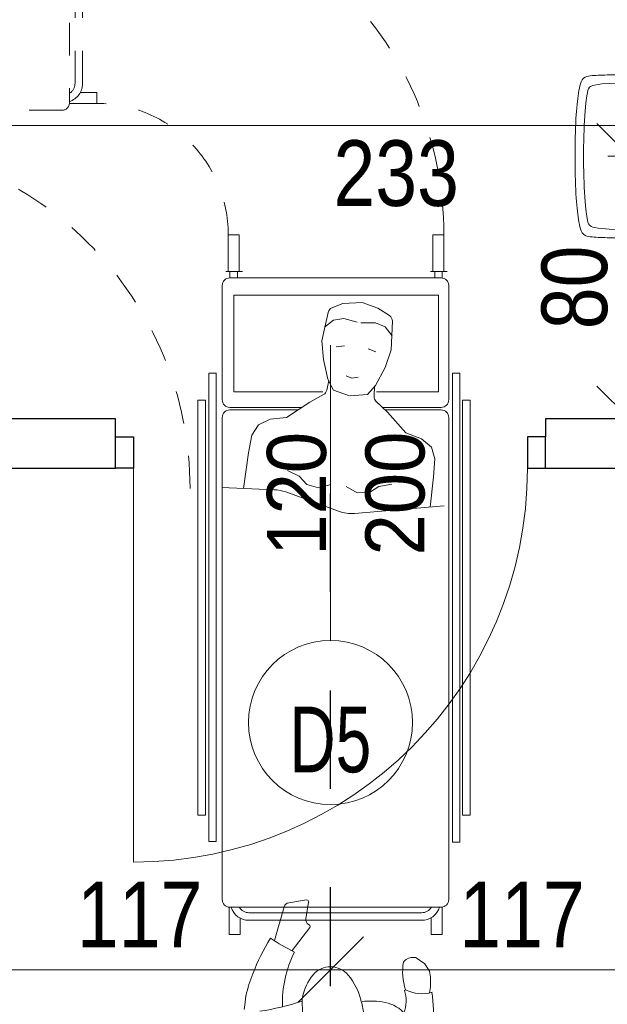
# Model space of a CAD drawing. Header units: centimetres. Extents: x -1631 to 1829, y -257 to 3158.
# Tile 111 of 129: x 319 to 498, y 2446 to 2746. Entities that reach past the tile are written whole.
import ezdxf

# ---------------------------------------------------------------- set-up
doc = ezdxf.new("R2010")
doc.units = ezdxf.units.CM
doc.linetypes.add('Dash', pattern=[60, 30, -30])
doc.linetypes.add('Kreska', pattern=[20, 10, -10])
for name, color, linetype, lineweight in [('A-ANNO-DIMS', 211, 'Continuous', 13), ('A-ANNO-DIMS-100', 211, 'Continuous', 13), ('A-ANNO-NOTE', 131, 'Continuous', 9), ('A-AREA-IDEN', 2, 'Continuous', 13), ('A-DETL', 90, 'Continuous', 9), ('A-DETL-GENF', 92, 'Continuous', 9), ('A-DETL-MEDM', 33, 'Continuous', 13), ('A-DOOR', 31, 'Continuous', 13), ('A-GENM-HDLN', 13, 'Kreska', 9), ('A-WALL', 113, 'Continuous', 13), ('P-SANR-FIXT', 6, 'Continuous', 9), ('Q-SPCQ', 91, 'Continuous', 9), ('Q-SPCQ-HDLN', 91, 'Kreska', 9)]:
    doc.layers.add(name, color=color, linetype=linetype, lineweight=lineweight)
doc.styles.add('Arial', font='arial.ttf', dxfattribs={"width": 0.9, "height": 18})
doc.styles.add('Arial Narrow_5', font='ARIALN.TTF', dxfattribs={"height": 20})
doc.styles.add('Arial_1', font='arial.ttf', dxfattribs={"width": 0.7, "height": 20})
doc.styles.add('Arial_11', font='arial.ttf', dxfattribs={"width": 0.85, "height": 23})
doc.dimstyles.new('Diagonal_1_100__0__wewnętrzne', dxfattribs={"dimscale": 30.48, "dimtxt": 20.468619, "dimasz": 0.656168, "dimexe": 0.164042, "dimexo": 0.0625, "dimgap": 0.032808, "dimtad": 1, "dimdec": 0, "dimdsep": 46, "dimtxsty": 'Arial Narrow_5', "dimblk1": 'OBLIQUE', "dimblk2": 'OBLIQUE', "dimsah": 1, "dimcen": 0.09, "dimazin": 0, "dimtfac": 1, "dimtdec": 4, "dimtix": 1, "dimtmove": 0, "dimatfit": 3, "dimfxl": 0.164042, "dimfxlon": 1, "dimtvp": 1, "dimtolj": 1, "dimtzin": 0, "dimarcsym": 2})
doc.dimstyles.new('Diagonal_1_100__0__wewnętrzne_2', dxfattribs={"dimscale": 30.48, "dimtxt": 20.468619, "dimasz": 0.656168, "dimexe": 0.164042, "dimexo": 0.0625, "dimgap": 0.032808, "dimtad": 1, "dimdec": 0, "dimdsep": 46, "dimtxsty": 'Arial Narrow_5', "dimblk1": 'OBLIQUE', "dimblk2": 'OBLIQUE', "dimsah": 1, "dimcen": 0.09, "dimazin": 0, "dimtfac": 1, "dimtdec": 4, "dimtix": 1, "dimtmove": 2, "dimatfit": 3, "dimfxl": 0.164042, "dimfxlon": 1, "dimtvp": 1, "dimtolj": 1, "dimtzin": 0, "dimarcsym": 2})

# ---------------------------------------------------------------- blocks, each defined once
blk = doc.blocks.new('DRZWI 1S - automatyczna etykieta - Drzwi 120-2381448-6_piętro IV __13_80 m_ - stan projektowany')
at = {"layer": 'A-DETL-GENF'}
for p, q in [((-65.5, 7.5), (-65.5, -2)), ((-60, 7.5), (-65.5, 7.5)), ((-60, -2), (-60, 7.5)), ((65.5, 7.5), (60, 7.5)), ((60, 7.5), (60, -2)), ((65.5, -2), (65.5, 7.5)), ((-65.5, -2), (-60, -2)), ((60, -2), (65.5, -2))]:
    blk.add_line(p, q, dxfattribs=at)
at = {"layer": 'A-DETL-MEDM', "lineweight": 25}
for p, q in [((-60, 7.5), (-65.5, 7.5)), ((-65.5, 7.5), (-65.5, -2)), ((-60, -2), (-60, 7.5)), ((60, -2), (60, 7.5)), ((60, 7.5), (65.5, 7.5)), ((65.5, 7.5), (65.5, -2)), ((-65.5, -2), (-60, -2)), ((65.5, -2), (60, -2))]:
    blk.add_line(p, q, dxfattribs=at)
at = {"layer": 'A-DOOR'}
blk.add_line((60, 7.5), (60, 127.5), dxfattribs=at)
blk.add_arc((60, 7.5), 120, 90, 180, dxfattribs=at)
blk = doc.blocks.new('Umywalka koło Nova Pro - Pro 50-1205816-6_piętro IV __13_80 m_ - stan projektowany')
at = {"layer": 'P-SANR-FIXT'}
for p, q in [((8.45, 47.97), (10.4, 48)), ((10.4, 48), (8.45, 47.97)), ((10.4, 48), (14.63, 48)), ((14.63, 48), (10.4, 48)), ((14.63, 48), (16.55, 47.97)), ((16.55, 47.97), (14.63, 48)), ((-11.6, 44.96), (-11.26, 45.47)), ((-11.26, 45.47), (-11.6, 44.96)), ((-11.26, 45.47), (-10.8, 45.84)), ((-10.8, 45.84), (-11.26, 45.47)), ((-10.8, 45.84), (-10.24, 46.11)), ((-10.24, 46.11), (-10.8, 45.84)), ((-10.24, 46.11), (-9.61, 46.32)), ((-9.61, 46.32), (-10.24, 46.11)), ((-9.61, 46.32), (-8.94, 46.51)), ((-8.94, 46.51), (-9.61, 46.32)), ((-8.94, 46.51), (-8.25, 46.64)), ((-8.25, 46.64), (-8.94, 46.51)), ((-8.25, 46.64), (-7.5, 46.8)), ((-7.5, 46.8), (-8.25, 46.64)), ((-7.5, 46.8), (-6.73, 46.91)), ((-6.73, 46.91), (-7.5, 46.8)), ((-6.73, 46.91), (-5.93, 47.04)), ((-5.93, 47.04), (-6.73, 46.91)), ((-5.93, 47.04), (-5.1, 47.15)), ((-5.1, 47.15), (-5.93, 47.04)), ((-5.1, 47.15), (-4.2, 47.25)), ((-4.2, 47.25), (-5.1, 47.15)), ((-4.2, 47.25), (-3.27, 47.36)), ((-3.27, 47.36), (-4.2, 47.25)), ((-3.27, 47.36), (-2.28, 47.44)), ((-2.28, 47.44), (-3.27, 47.36)), ((-2.28, 47.44), (-1.24, 47.52)), ((-1.24, 47.52), (-2.28, 47.44)), ((-1.4, 44.94), (3.1, 45.18)), ((-1.24, 47.52), (-0.15, 47.63)), ((-0.15, 47.63), (-1.24, 47.52)), ((-0.15, 47.63), (1.05, 47.71)), ((1.05, 47.71), (-0.15, 47.63)), ((1.05, 47.71), (2.3, 47.76)), ((2.3, 47.76), (1.05, 47.71)), ((2.3, 47.76), (3.66, 47.84)), ((3.66, 47.84), (2.3, 47.76)), ((3.1, 45.18), (7.6, 45.31)), ((3.66, 47.84), (5.12, 47.89)), ((5.12, 47.89), (3.66, 47.84)), ((5.12, 47.89), (6.72, 47.95)), ((6.72, 47.95), (5.12, 47.89)), ((6.72, 47.95), (8.45, 47.97)), ((8.45, 47.97), (6.72, 47.95)), ((7.6, 45.31), (9.86, 45.39)), ((9.86, 45.39), (11.04, 45.42)), ((11.04, 45.42), (11.7, 45.42)), ((11.7, 45.42), (12.5, 45.44)), ((12.5, 45.44), (13.3, 45.42)), ((13.3, 45.42), (13.99, 45.42)), ((13.99, 45.42), (15.14, 45.39)), ((15.14, 45.39), (17.4, 45.31)), ((16.55, 47.97), (18.31, 47.95)), ((18.31, 47.95), (16.55, 47.97)), ((17.4, 45.31), (21.9, 45.18)), ((18.31, 47.95), (19.88, 47.89)), ((19.88, 47.89), (18.31, 47.95)), ((19.88, 47.89), (21.34, 47.84)), ((21.34, 47.84), (19.88, 47.89)), ((21.34, 47.84), (22.7, 47.76)), ((22.7, 47.76), (21.34, 47.84)), ((21.9, 45.18), (26.4, 44.94)), ((22.7, 47.76), (23.98, 47.71)), ((23.98, 47.71), (22.7, 47.76)), ((23.98, 47.71), (25.15, 47.63)), ((25.15, 47.63), (23.98, 47.71)), ((25.15, 47.63), (26.24, 47.52)), ((26.24, 47.52), (25.15, 47.63)), ((26.24, 47.52), (27.31, 47.44)), ((27.31, 47.44), (26.24, 47.52)), ((27.31, 47.44), (28.29, 47.36)), ((28.29, 47.36), (27.31, 47.44)), ((28.29, 47.36), (29.23, 47.25)), ((29.23, 47.25), (28.29, 47.36)), ((29.23, 47.25), (30.1, 47.15)), ((30.1, 47.15), (29.23, 47.25)), ((30.1, 47.15), (30.93, 47.04)), ((30.93, 47.04), (30.1, 47.15)), ((30.93, 47.04), (31.76, 46.91)), ((31.76, 46.91), (30.93, 47.04)), ((31.76, 46.91), (32.5, 46.8)), ((32.5, 46.8), (31.76, 46.91)), ((32.5, 46.8), (33.25, 46.64)), ((33.25, 46.64), (32.5, 46.8)), ((33.25, 46.64), (33.97, 46.51)), ((33.97, 46.51), (33.25, 46.64)), ((33.97, 46.51), (34.63, 46.32)), ((34.63, 46.32), (33.97, 46.51)), ((34.63, 46.32), (35.24, 46.11)), ((35.24, 46.11), (34.63, 46.32)), ((35.24, 46.11), (35.8, 45.84)), ((35.8, 45.84), (35.24, 46.11)), ((35.8, 45.84), (36.28, 45.47)), ((36.28, 45.47), (35.8, 45.84)), ((36.28, 45.47), (36.6, 44.96)), ((36.6, 44.96), (36.28, 45.47)), ((-12.16, 41.58), (-12.14, 42.22)), ((-12.14, 42.22), (-12.08, 42.81)), ((-12.08, 42.81), (-12, 43.37)), ((-12, 43.37), (-11.92, 43.87)), ((-11.92, 43.87), (-11.82, 44.38)), ((-11.82, 44.38), (-11.71, 44.67)), ((-11.6, 44.96), (-11.79, 44.38)), ((-11.71, 44.67), (-11.6, 44.96)), ((-9.39, 40.94), (-9.21, 42.03)), ((-9.21, 42.03), (-9.05, 42.59)), ((-9.05, 42.59), (-8.86, 43.1)), ((-8.86, 43.1), (-8.7, 43.34)), ((-8.7, 43.34), (-8.51, 43.55)), ((-8.51, 43.55), (-8.03, 43.85)), ((-8.03, 43.85), (-7.53, 44.06)), ((-7.53, 44.06), (-6.97, 44.22)), ((-6.97, 44.22), (-5.88, 44.43)), ((-5.88, 44.43), (-3.64, 44.75)), ((-3.64, 44.75), (-1.4, 44.94)), ((26.4, 44.94), (28.64, 44.75)), ((28.64, 44.75), (30.88, 44.43)), ((30.88, 44.43), (31.97, 44.22)), ((31.97, 44.22), (32.53, 44.06)), ((32.53, 44.06), (33.06, 43.85)), ((33.06, 43.85), (33.54, 43.55)), ((33.54, 43.55), (33.73, 43.34)), ((33.73, 43.34), (33.86, 43.1)), ((33.86, 43.1), (34.07, 42.59)), ((34.07, 42.59), (34.21, 42.03)), ((34.21, 42.03), (34.39, 40.94)), ((36.6, 44.96), (36.82, 44.38)), ((36.82, 44.38), (36.92, 43.87)), ((36.92, 43.87), (37.03, 43.37)), ((37.03, 43.37), (37.08, 42.81)), ((37.08, 42.81), (37.14, 42.22)), ((37.14, 42.22), (37.16, 41.58)), ((-12.27, 38.89), (-12.24, 39.61)), ((-12.24, 39.61), (-12.22, 40.28)), ((-12.22, 40.28), (-12.19, 40.94)), ((-12.19, 40.94), (-12.16, 41.58)), ((-9.71, 37.56), (-9.53, 39.82)), ((-9.53, 39.82), (-9.39, 40.94)), ((34.39, 40.94), (34.53, 39.82)), ((34.53, 39.82), (34.71, 37.56)), ((37.16, 41.58), (37.19, 40.94)), ((37.19, 40.94), (37.22, 40.28)), ((37.22, 40.28), (37.24, 39.61)), ((37.24, 39.61), (37.27, 38.89)), ((-12.35, 36.65), (-12.32, 37.43)), ((-12.35, 35.88), (-12.35, 36.65)), ((-12.32, 37.43), (-12.3, 38.17)), ((-12.3, 38.17), (-12.27, 38.89)), ((-9.79, 35.32), (-9.71, 37.56)), ((12.5, 6), (12.5, 38)), ((34.71, 37.56), (34.82, 35.32)), ((37.27, 38.89), (37.3, 38.17)), ((37.3, 38.17), (37.32, 37.43)), ((37.32, 37.43), (37.35, 36.65)), ((37.35, 36.65), (37.35, 35.88)), ((-12.43, 32.39), (-12.4, 33.3)), ((-12.4, 33.88), (-12.38, 35.06)), ((-12.4, 33.3), (-12.4, 33.88)), ((-12.38, 35.06), (-12.35, 35.88)), ((-9.84, 33.06), (-9.79, 35.32)), ((-9.76, 28.56), (-9.84, 33.06)), ((34.84, 33.06), (34.76, 28.56)), ((34.82, 35.32), (34.84, 33.06)), ((37.35, 35.88), (37.38, 35.06)), ((37.38, 35.06), (37.4, 33.88)), ((37.4, 33.88), (37.43, 33.3)), ((37.43, 33.3), (37.43, 32.39)), ((-12.46, 30.5), (-12.43, 31.46)), ((-12.46, 29.49), (-12.46, 30.5)), ((-12.43, 31.46), (-12.43, 32.39)), ((37.43, 32.39), (37.46, 31.46)), ((37.46, 31.46), (37.46, 30.5)), ((37.46, 30.5), (37.48, 29.49)), ((-12.48, 27.81), (-12.46, 29.49)), ((-12.48, 26.13), (-12.48, 27.81)), ((-9.74, 27.87), (-9.76, 28.56)), ((-9.71, 27.55), (-9.74, 27.87)), ((-9.69, 27.15), (-9.71, 27.55)), ((-9.61, 26.27), (-9.69, 27.15)), ((34.69, 27.15), (34.63, 26.27)), ((34.71, 27.55), (34.69, 27.15)), ((34.74, 27.87), (34.71, 27.55)), ((34.76, 28.56), (34.74, 27.87)), ((37.48, 29.49), (37.48, 27.81)), ((37.48, 27.81), (37.51, 26.13)), ((-12.51, 24.3), (-12.48, 26.13)), ((-12.48, 22.27), (-12.51, 24.3)), ((-9.37, 24.54), (-9.61, 26.27)), ((-8.91, 22.86), (-9.37, 24.54)), ((20.01, 26), (5.01, 26)), ((34.37, 24.54), (33.91, 22.86)), ((34.63, 26.27), (34.37, 24.54)), ((37.51, 26.13), (37.51, 22.27)), ((-12.48, 19.98), (-12.48, 22.27)), ((-8.62, 22.03), (-8.91, 22.86)), ((-8.19, 21.26), (-8.62, 22.03)), ((-7.93, 20.91), (-8.19, 21.26)), ((33.19, 21.26), (32.93, 20.91)), ((33.62, 22.03), (33.19, 21.26)), ((33.91, 22.86), (33.62, 22.03)), ((37.51, 22.27), (37.48, 19.98)), ((-12.45, 17.35), (-12.48, 19.98)), ((-7.61, 20.62), (-7.93, 20.91)), ((-6.89, 20.14), (-7.61, 20.62)), ((-6.09, 19.8), (-6.89, 20.14)), ((-5.24, 19.53), (-6.09, 19.8)), ((-3.53, 19.16), (-5.24, 19.53)), ((-1.83, 18.89), (-3.53, 19.16)), ((1.66, 18.49), (-1.83, 18.89)), ((5.15, 18.2), (1.66, 18.49)), ((8.64, 18.06), (5.15, 18.2)), ((10.37, 18.01), (8.64, 18.06)), ((14.63, 18.01), (10.37, 18.01)), ((16.36, 18.06), (14.63, 18.01)), ((19.88, 18.2), (16.36, 18.06)), ((23.34, 18.49), (19.88, 18.2)), ((26.83, 18.89), (23.34, 18.49)), ((28.56, 19.16), (26.83, 18.89)), ((30.26, 19.53), (28.56, 19.16)), ((31.09, 19.8), (30.26, 19.53)), ((31.89, 20.14), (31.09, 19.8)), ((32.61, 20.62), (31.89, 20.14)), ((32.93, 20.91), (32.61, 20.62)), ((37.48, 19.98), (37.45, 17.35)), ((-12.4, 14.28), (-12.45, 17.35)), ((37.45, 17.35), (37.4, 14.28)), ((-12.32, 10.58), (-12.4, 14.28)), ((15.72, 12.02), (9.46, 12.02)), ((37.4, 14.28), (37.32, 10.58)), ((-12.19, 6), (-12.32, 10.58)), ((37.32, 10.58), (37.19, 6))]:
    blk.add_line(p, q, dxfattribs=at)
for centre, radius in [((12.51, 26), 3.92), ((12.51, 26), 2.28), ((12.5, 12.02), 1.72)]:
    blk.add_circle(centre, radius, dxfattribs=at)
blk = doc.blocks.new('Łóżko transportowe - łóżko PRAWY SKRĘT-2406520-6_piętro IV __13_80 m_ - stan projektowany')
at = {"layer": 'A-GENM-HDLN'}
for p, q in [((-149.44, -72.67), (-149.44, -77.72)), ((-146.11, -72.67), (-149.44, -72.67)), ((-146.11, -81.04), (-146.11, -72.67)), ((-152.16, -77.04), (-204.76, -77.04)), ((-152.16, -79.34), (-204.76, -79.34)), ((-210.71, -81.04), (-146.11, -81.04)), ((-144.01, -83.34), (-144.01, -230.22))]:
    blk.add_line(p, q, dxfattribs=at)
for centre, radius, start in [((-152.16, -82.79), 5.75, 17.7326), ((-152.16, -82.79), 3.45, 30.5058), ((-146.31, -83.34), 2.3, 0)]:
    blk.add_arc(centre, radius, start, 90, dxfattribs=at)
at = {"layer": 'Q-SPCQ'}
for p, q in [((-55.67, 38.72), (-55.67, 41.02)), ((-55.67, 41.02), (70.69, 41.02)), ((70.69, 41.02), (70.69, 38.72)), ((-63.94, 37.92), (-63.94, 35.62)), ((78.96, 37.92), (-63.94, 37.92)), ((70.69, 38.72), (-55.67, 38.72)), ((78.96, 35.62), (78.96, 37.92)), ((-106.11, 29.72), (-106.11, 33.03)), ((-106.11, 33.03), (-94.86, 33.03)), ((-94.86, 34.06), (-94.86, 29)), ((-90.67, 34.5), (-55.81, 34.5)), ((-63.94, 35.62), (78.96, 35.62)), ((-50.42, 34.5), (96.46, 34.5)), ((-23.49, 33.12), (-21.22, 5.81)), ((-94.86, 32.56), (-92.95, 32.56)), ((-94.86, 30.24), (-92.95, 30.24)), ((-92.97, -32.2), (-92.97, 32.2)), ((-87.7, 31.37), (-87.7, -31)), ((-58.24, 31.37), (-87.7, 31.37)), ((-58.24, 12.56), (-58.24, 31.37)), ((-53.51, 32.2), (-53.51, 14.3)), ((-52.72, 15.13), (-52.72, 32.2)), ((-41.4, 29.24), (-37.87, 30.32)), ((-37.87, 30.32), (-32.38, 29.92)), ((98.76, 32.49), (107.12, 32.49)), ((98.76, 32.2), (98.76, -32.4)), ((107.12, 32.49), (107.12, 29.16)), ((-94.86, 29.72), (-106.11, 29.72)), ((-43.95, 26.18), (-41.4, 29.24)), ((-32.38, 29.92), (-23.14, 28.89)), ((107.12, 29.16), (101.97, 29.16)), ((115.88, 27.09), (115.35, 26.3)), ((117.47, 28.15), (115.88, 27.09)), ((118.27, 28.69), (117.47, 28.15)), ((120.12, 28.95), (118.27, 28.69)), ((121.45, 28.95), (120.12, 28.95)), ((123.04, 28.95), (121.45, 28.95)), ((124.84, 28.69), (123.04, 28.95)), ((-45.79, 21.48), (-43.95, 26.18)), ((100.45, -26.34), (100.45, 26.25)), ((102.75, -26.34), (102.75, 26.25)), ((114.56, 25.24), (114.03, 24.44)), ((114.03, 24.44), (114.03, 23.91)), ((115.35, 26.3), (114.56, 25.24)), ((-52.06, 15.82), (-45.79, 21.48)), ((114.03, 23.91), (114.08, 23.1)), ((114.08, 23.1), (114.32, 22.25)), ((114.32, 22.25), (114.71, 21.57)), ((114.71, 21.57), (114.98, 21.19)), ((114.98, 21.19), (115.23, 20.92)), ((123.91, 21.37), (124.1, 21)), ((115.23, 20.92), (115.48, 20.74)), ((-83.75, 12.89), (-81.46, 16.46)), ((-79.79, 17.34), (-71, 17.03)), ((-78.02, 15.16), (-79.32, 12.25)), ((-75.29, 17.28), (-78.02, 15.16)), ((-71, 17.03), (-65.71, 15.12)), ((-65.71, 15.12), (-60.22, 12.25)), ((-55.38, 12.34), (-52.06, 15.82)), ((-30.17, 17.16), (-29.39, 13.18)), ((-85.46, 8.14), (-83.75, 12.89)), ((-79.32, 12.25), (-79.3, 7.78)), ((-70.43, 12.29), (-71.36, 9.94)), ((-60.22, 12.25), (-57.47, 9.74)), ((-29.39, 13.18), (-27.6, 10.36)), ((-59.96, 11.91), (-56.86, 11.75)), ((-57.47, 9.74), (-56.99, 4.53)), ((-27.6, 10.36), (-27.43, 6.67)), ((-85.11, 2.29), (-85.46, 8.14)), ((-80.57, 2.56), (-79.46, 6.57)), ((-62.45, 4.98), (-62.68, 6.92)), ((-27.43, 6.67), (-29.38, 3.26)), ((-63.14, 3.31), (-62.45, 4.98)), ((-57.02, 4.3), (-58.79, -0.56)), ((-83.81, -1.05), (-85.11, 2.29)), ((-80.05, -0.59), (-80.57, 2.56)), ((-71.99, 0.23), (-72.29, 2.75)), ((-21.88, 0.92), (-27.74, -15.16)), ((-73.74, -4.18), (-82.45, -2.21)), ((-77.94, -3.33), (-80.05, -0.59)), ((-62.1, -2.29), (-68.13, -3.67)), ((-58.79, -0.56), (-62.1, -2.29)), ((-61.75, -2.03), (-58.71, -2.66)), ((-28.96, -5.2), (-29.98, -1.41)), ((-68.13, -3.67), (-73.74, -4.18)), ((-58.24, -31), (-58.24, -3.82)), ((-57.43, -3.6), (-55.11, -7.81)), ((-30.06, -8.73), (-28.96, -5.2)), ((-55.11, -7.81), (-50.47, -14.88)), ((-32.51, -11), (-30.06, -8.73)), ((96.55, -8.81), (97.4, -14.24)), ((102.27, -8.97), (97.21, -8.16)), ((104.13, -7.98), (104.02, -8.17)), ((111.94, -13.19), (104.98, -7.83)), ((-53.51, -10.24), (-53.51, -32.2)), ((-52.72, -32.2), (-52.72, -11.45)), ((-34.27, -14.65), (-32.51, -11)), ((-50.47, -14.88), (-49.89, -19.88)), ((98.63, -15.63), (108.86, -18.54)), ((-49.89, -19.88), (-48.19, -23.49)), ((-28.42, -18.63), (-29.07, -34.66)), ((-48.19, -23.49), (-45.06, -25.43)), ((-45.06, -25.43), (-39.64, -26.44)), ((-39.64, -26.44), (-28.8, -28.02)), ((-106.11, -32.67), (-106.11, -29.36)), ((-106.11, -29.36), (-94.86, -29.36)), ((-94.86, -28.33), (-94.86, -33.39)), ((-94.86, -29.83), (-92.95, -29.83)), ((107.12, -29.06), (102.07, -29.06)), ((107.12, -32.4), (107.12, -29.06)), ((127.81, -27.51), (125.69, -27.25)), ((129.93, -27.78), (127.81, -27.51)), ((-94.86, -32.67), (-106.11, -32.67)), ((-94.86, -32.16), (-92.95, -32.16)), ((-87.7, -31), (-58.24, -31)), ((98.76, -32.4), (107.12, -32.4)), ((-55.81, -34.5), (-90.67, -34.5)), ((96.46, -34.5), (-50.42, -34.5)), ((-63.94, -38.61), (-63.94, -36.31)), ((-63.94, -36.31), (78.7, -36.31)), ((78.7, -38.61), (-63.94, -38.61)), ((78.7, -36.31), (78.7, -38.61)), ((-55.67, -39.61), (-55.67, -41.91)), ((70.69, -39.61), (-55.67, -39.61)), ((-55.67, -41.91), (70.69, -41.91)), ((70.69, -41.91), (70.69, -39.61))]:
    blk.add_line(p, q, dxfattribs=at)
for centre, radius, start, end in [((-90.67, 32.2), 2.3, 90, 180), ((-55.81, 32.2), 2.3, 360, 90), ((-50.42, 32.2), 2.3, 90, 180), ((96.46, 32.2), 2.3, 360, 90), ((97, 26.25), 5.75, 360, 72.2674), ((97, 26.25), 3.45, 360, 59.4942), ((114.45, 26.3), 10.67, 332.4303, 17.0256), ((135.37, -72.1), 102.08, 84.1616, 96.0296), ((118.49, 37.03), 16.57, 259.523, 289.0823), ((127.32, 11.76), 9.78, 68.046, 109.2287), ((137.61, 13.35), 10, 86.6496, 169.8675), ((-79.85, 15.43), 1.91, 88.013, 147.341), ((153.18, 10.57), 25.82, 169.8675, 185.4386), ((-56.76, 13.66), 1.91, 267.0558, 316.4033), ((131.67, -10.77), 19.09, 104.2457, 129.8189), ((133.26, -12.2), 20.9, 95.7555, 107.4934), ((-32.69, 4.86), 11.5, 339.9773, 4.7513), ((123.87, -1.49), 6.97, 129.3765, 229.136), ((-82.03, -0.35), 1.91, 201.3338, 257.3013), ((-59.1, -4.53), 1.91, 28.911, 78.2584), ((97.11, -8.72), 0.576, 80.8461, 188.9292), ((102.55, -7.27), 1.73, 260.8461, 328.5399), ((104.62, -8.28), 0.576, 52.4244, 148.5399), ((129.04, 4.7), 15.03, 229.6853, 259.0191), ((128, 26.42), 36.52, 267.1297, 277.2298), ((34.66, -39.09), 97.15, 9.5267, 17.2664), ((99.11, -13.97), 1.73, 188.9292, 254.1509), ((61.3, 12.26), 56.78, 325.6186, 334.1985), ((127.86, 18.05), 34.19, 243.1615, 271.9722), ((-16.93, -19.09), 11.5, 159.9773, 177.6993), ((139.83, 31.24), 60.07, 238.1847, 249.7735), ((97, -26.34), 3.45, 300.5058, 360), ((97, -26.34), 5.75, 287.7326, 360), ((133.88, 9.76), 37.9, 246.9882, 257.5224), ((-90.67, -32.2), 2.3, 180, 270), ((-55.81, -32.2), 2.3, 270, 0), ((-50.42, -32.2), 2.3, 180, 270), ((96.46, -32.2), 2.3, 270, 0)]:
    blk.add_arc(centre, radius, start, end, dxfattribs=at)
at = {"layer": 'Q-SPCQ-HDLN'}
for centre, radius, end in [((-106.11, -72.67), 105.71, 180.198), ((-106.11, -72.67), 40, 180), ((-28.77, -150.01), 105.71, 180.198)]:
    blk.add_arc(centre, radius, 90, end, dxfattribs=at)
blk = doc.blocks.new('DIMBLOCK149-6_piętro IV __13_80 m_ - stan projektowany')
at = {"layer": 'A-ANNO-DIMS-100', "transparency": 16777216}
for p, q in [((297.38, 2713.76), (307.38, 2723.76)), ((530.38, 2713.76), (540.38, 2723.76)), ((297.38, 2718.76), (297.38, 2708.76)), ((297.38, 2713.76), (297.38, 2718.76)), ((530.38, 2718.76), (530.38, 2708.76)), ((530.38, 2713.76), (530.38, 2718.76)), ((297.38, 2713.76), (287.38, 2703.76)), ((297.38, 2713.76), (530.38, 2713.76)), ((530.38, 2713.76), (520.38, 2703.76))]:
    blk.add_line(p, q, dxfattribs=at)
at = {"layer": 'A-ANNO-DIMS-100', "color": 0, "transparency": 16777216, "insert": (414.77, 2709.21), "char_height": 20, "width": 45.6158, "attachment_point": 1, "line_spacing_factor": 0.974696, "style": 'Arial Narrow_5'}
blk.add_mtext('233', dxfattribs=at)
blk = doc.blocks.new('_Oblique')
at = {"color": 0, "linetype": 'ByBlock', "lineweight": -2}
blk.add_line((-0.5, -0.5), (0.5, 0.5), dxfattribs=at)
blk = doc.blocks.new('DIMBLOCK186-6_piętro IV __13_80 m_ - stan projektowany')
at = {"layer": 'A-ANNO-DIMS-100', "transparency": 16777216}
for p, q in [((297.38, 2456.53), (307.38, 2466.53)), ((413.88, 2456.53), (423.88, 2466.53)), ((297.38, 2461.53), (297.38, 2451.53)), ((297.38, 2456.53), (297.38, 2461.53)), ((413.88, 2461.53), (413.88, 2451.53)), ((413.88, 2456.53), (413.88, 2461.53)), ((297.38, 2456.53), (287.38, 2446.53)), ((297.38, 2456.53), (413.88, 2456.53)), ((413.88, 2456.53), (403.88, 2446.53))]:
    blk.add_line(p, q, dxfattribs=at)
at = {"layer": 'A-ANNO-DIMS-100', "color": 0, "transparency": 16777216, "insert": (336.62, 2483.38), "char_height": 20, "width": 45.6158, "attachment_point": 1, "line_spacing_factor": 0.974696, "style": 'Arial Narrow_5'}
blk.add_mtext('117', dxfattribs=at)
blk = doc.blocks.new('DIMBLOCK187-6_piętro IV __13_80 m_ - stan projektowany')
at = {"layer": 'A-ANNO-DIMS-100', "transparency": 16777216}
for p, q in [((413.88, 2456.53), (423.88, 2466.53)), ((530.38, 2456.53), (540.38, 2466.53)), ((413.88, 2461.53), (413.88, 2451.53)), ((413.88, 2456.53), (413.88, 2461.53)), ((530.38, 2461.53), (530.38, 2451.53)), ((530.38, 2456.53), (530.38, 2461.53)), ((413.88, 2456.53), (403.88, 2446.53)), ((413.88, 2456.53), (530.38, 2456.53)), ((530.38, 2456.53), (520.38, 2446.53))]:
    blk.add_line(p, q, dxfattribs=at)
at = {"layer": 'A-ANNO-DIMS-100', "color": 0, "transparency": 16777216, "insert": (453.12, 2483.38), "char_height": 20, "width": 45.6158, "attachment_point": 1, "line_spacing_factor": 0.974696, "style": 'Arial Narrow_5'}
blk.add_mtext('117', dxfattribs=at)
blk = doc.blocks.new('DIMBLOCK190-6_piętro IV __13_80 m_ - stan projektowany')
at = {"layer": 'A-ANNO-DIMS-100', "transparency": 16777216}
for p, q in [((505.01, 2704.33), (495.01, 2714.33)), ((500.01, 2704.33), (510.01, 2704.33)), ((505.01, 2704.33), (500.01, 2704.33)), ((505.01, 2624.33), (505.01, 2704.33)), ((505.01, 2704.33), (515.01, 2694.33)), ((505.01, 2624.33), (495.01, 2634.33)), ((500.01, 2624.33), (510.01, 2624.33)), ((505.01, 2624.33), (500.01, 2624.33)), ((505.01, 2624.33), (515.01, 2614.33))]:
    blk.add_line(p, q, dxfattribs=at)
at = {"layer": 'A-ANNO-DIMS-100', "color": 0, "transparency": 16777216, "insert": (478.16, 2651.65), "char_height": 20, "width": 30.4105, "attachment_point": 1, "rotation": 90, "line_spacing_factor": 0.974696, "style": 'Arial Narrow_5'}
blk.add_mtext('80', dxfattribs=at)

msp = doc.modelspace()

# ---------------------------------------------------------------- linework, layer by layer
at = {"layer": 'A-ANNO-NOTE', "lineweight": 13}
msp.add_line((413.88, 2646.83), (413.88, 2556.83), dxfattribs=at)
msp.add_line((413.88, 2646.83), (413.88, 2556.83), dxfattribs=at)
msp.add_circle((413.88, 2531.83), 25, dxfattribs=at)
at = {"layer": 'A-DETL', "linetype": 'Dash', "lineweight": 25}
msp.add_open_spline([(413.88, 1671.63), (413.88, 2096.66), (413.88, 2119.33), (413.88, 2190.85), (413.88, 2616.83)], degree=3, knots=[0, 0, 0, 0, 5.678351, 11.366988, 11.366988, 11.366988, 11.366988], dxfattribs=at)
at = {"layer": 'A-WALL', "color": 7, "lineweight": 25}
for p, q in [((348.38, 2624.33), (297.38, 2624.33)), ((348.38, 2618.83), (348.38, 2624.33)), ((530.38, 2624.33), (479.38, 2624.33)), ((479.38, 2624.33), (479.38, 2618.83)), ((297.38, 2609.33), (348.38, 2609.33)), ((479.38, 2609.33), (530.38, 2609.33))]:
    msp.add_line(p, q, dxfattribs=at)

# ---------------------------------------------------------------- block references
at = {"layer": 'A-DOOR', "rotation": 180}
msp.add_blockref('DRZWI 1S - automatyczna etykieta - Drzwi 120-2381448-6_piętro IV __13_80 m_ - stan projektowany', (413.88, 2616.83), dxfattribs=at)
at = {"layer": 'P-SANR-FIXT', "rotation": 90.00000000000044}
msp.add_blockref('Umywalka koło Nova Pro - Pro 50-1205816-6_piętro IV __13_80 m_ - stan projektowany', (536.38, 2691.83), dxfattribs=at)
at = {"layer": 'Q-SPCQ', "rotation": 270.0000000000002}
msp.add_blockref('Łóżko transportowe - łóżko PRAWY SKRĘT-2406520-6_piętro IV __13_80 m_ - stan projektowany', (415.38, 2574.33), dxfattribs=at)

# ---------------------------------------------------------------- texts
at = {"layer": 'A-ANNO-NOTE', "lineweight": 211, "char_height": 18, "width": 38.07, "attachment_point": 5, "rotation": 90, "line_spacing_factor": 0.936439, "style": 'Arial'}
for s, insert in [('\\pxqc,t6.35,12.7,19.05,25.4,31.75,38.1,44.45,50.8,57.15,63.5,69.85,76.2,82.55,88.9,95.25,101.6,107.95,114.3,120.65,127,133.35,139.7,146.05,152.4,158.75,165.1,171.45,177.8,184.15,190.5,196.85,203.2;{120}', (403.64, 2601.5)), ('\\pxqc,t6.35,12.7,19.05,25.4,31.75,38.1,44.45,50.8,57.15,63.5,69.85,76.2,82.55,88.9,95.25,101.6,107.95,114.3,120.65,127,133.35,139.7,146.05,152.4,158.75,165.1,171.45,177.8,184.15,190.5,196.85,203.2;{200}', (433.64, 2601.59)), ('\\pxqc,t6.35,12.7,19.05,25.4,31.75,38.1,44.45,50.8,57.15,63.5,69.85,76.2,82.55,88.9,95.25,101.6,107.95,114.3,120.65,127,133.35,139.7,146.05,152.4,158.75,165.1,171.45,177.8,184.15,190.5,196.85,203.2;{200}', (433.64, 2601.59))]:
    msp.add_mtext(s, dxfattribs=dict(at, insert=insert))
at = {"layer": 'A-ANNO-NOTE', "lineweight": 211, "insert": (413.81, 2526.53), "char_height": 20, "width": 25.97, "attachment_point": 5, "line_spacing_factor": 0.936439, "style": 'Arial_1'}
msp.add_mtext('\\pxqc,t4.445,8.89,13.335,17.78,22.225,26.67,31.115,35.56,40.005,44.45,48.895,53.34,57.785,62.23,66.675,71.12,75.565,80.01,84.455,88.9,93.345,97.79,102.235,106.68,111.125,115.57,120.015,124.46,128.905,133.35,137.795,142.24;{D5}', dxfattribs=at)
at = {"layer": 'A-AREA-IDEN', "insert": (408.12, 2783.59), "char_height": 16.1, "width": 53.55, "attachment_point": 3, "line_spacing_factor": 0.936439, "style": 'Arial_11'}
msp.add_mtext('\\pt84.99995,169.9999,255.00008,340.00003,424.99998,509.99993,595.00011,680.00006,765.00001,849.99996,934.99991,1020.00009,1105.00004,1189.99999,1274.99994,1359.99989,1445.00007,1530.00002,1614.99997,1699.99992,1785.0001,1870.00005,1955,2039.99995,2124.9999,2210.00008,2295.00003,2379.99998,2464.99993,2550.00011,2635.00006,2720.00001;4.7 m˛', dxfattribs=at)

# ---------------------------------------------------------------- dimensions: what is measured, and where the dimension line sits
at = {"layer": 'A-ANNO-DIMS'}
dim = msp.add_linear_dim(base=(530.38, 2713.76), p1=(297.38, 2718.76), p2=(530.38, 2718.76), dimstyle='Diagonal_1_100__0__wewnętrzne_2', override={"dimpost": '<>', "dimfxl": 233}, dxfattribs=at)
dim.commit()
dim.dimension.update_dxf_attribs({"geometry": 'DIMBLOCK149-6_piętro IV __13_80 m_ - stan projektowany', "text_midpoint": (437.58, 2695.88), "dimtype": 160, "text_rotation": 360})
dim = msp.add_linear_dim(base=(505.01, 2704.33), p1=(500.01, 2624.33), p2=(500.01, 2704.33), angle=90, dimstyle='Diagonal_1_100__0__wewnętrzne', override={"dimpost": '<>', "dimfxl": 80}, dxfattribs=at)
dim.commit()
dim.dimension.update_dxf_attribs({"geometry": 'DIMBLOCK190-6_piętro IV __13_80 m_ - stan projektowany', "text_midpoint": (493.79, 2664.33)})
for base, p1, p2, picture, middle in [((413.87675197, 2456.5276692), (297.37675197, 2461.5276692), (413.87675197, 2461.5276692), 'DIMBLOCK186-6_piętro IV __13_80 m_ - stan projektowany', (355.62675197, 2467.56859695)), ((530.37675197, 2456.5276692), (413.87675197, 2461.5276692), (530.37675197, 2461.5276692), 'DIMBLOCK187-6_piętro IV __13_80 m_ - stan projektowany', (472.12675197, 2467.56859695))]:
    dim = msp.add_linear_dim(base=base, p1=p1, p2=p2, dimstyle='Diagonal_1_100__0__wewnętrzne', override={"dimpost": '<>', "dimfxl": 116.5}, dxfattribs=at)
    dim.commit()
    dim.dimension.update_dxf_attribs({"geometry": picture, "text_midpoint": middle})

doc.saveas('drawing.dxf')
